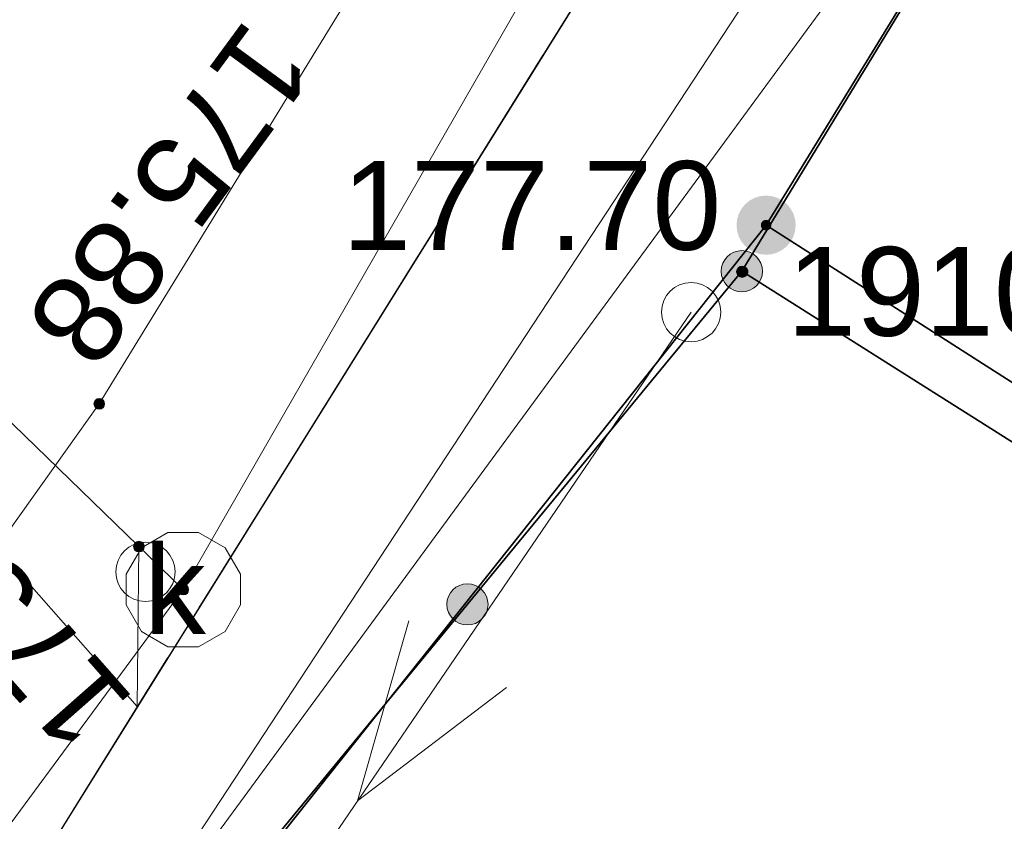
# Model space of a CAD drawing. Header units: millimetres. Extents: x 6505374 to 6517269, y 5595210 to 5612711.
# Tile 143 of 256: x 6513722.1 to 6513730.42, y 5608911.32 to 5608918.1. Entities that reach past the tile are written whole.
import ezdxf
from ezdxf.enums import TextEntityAlignment as Align

# ---------------------------------------------------------------- set-up
doc = ezdxf.new("R2010")
doc.units = ezdxf.units.MM
for name, pattern in [('ACAD_ISO02W100', [15, 12, -3]), ('BUUT04', [200000, 0, -100000, 0, -100000]), ('EGBK02', [4, 1.5, -0.5, 1.5, -0.5]), ('EGBU01', [2, 0.5, -0.5, 0.5, -0.5]), ('OTKJ_A05', [2, 1.5, -0.5])]:
    doc.linetypes.add(name, pattern=pattern)
for name, color, linetype, lineweight in [('Działki', 18, 'Continuous', 0), ('isa_V10520003E16E075_TUsr', 7, 'Continuous', 25), ('isa_V10520003E16E075_TUsr_19165818BF56C1D4', 5, 'OTKJ_A05', 25), ('Komunikacja (linie)', 18, 'Continuous', 0), ('Komunikacja (obszary)', 18, 'Continuous', 0), ('Ogrodzenia', 18, 'Continuous', 0), ('Pikiety', 18, 'Continuous', 0), ('Przewody elektroenergetyczne', 1, 'Continuous', 0), ('Punkty graniczne', 18, 'Continuous', 0), ('Punkty graniczne - numery', 7, 'Continuous', 0), ('Punkty o określonej wysokości', 1, 'Continuous', 0), ('Symbole liniowe', 1, 'Continuous', 0), ('Urządzenia towarzyszące (punkty)', 18, 'Continuous', 0)]:
    doc.layers.add(name, color=color, linetype=linetype, lineweight=lineweight)
for name, color, linetype, lineweight, true_color in [('Kontury klasyfikacyjne', 82, 'Continuous', 0, 0x24bc24), ('Przewody kanalizacyjne', 36, 'Continuous', 0, 0x803300), ('Przewody telekomunikacyjne', 30, 'Continuous', 0, 0xff9100), ('Urządzenia związane z siecią (obszary)', 36, 'Continuous', 0, 0x803300), ('Użytki gruntowe', 96, 'Continuous', 0, 0x008000)]:
    doc.layers.add(name, color=color, linetype=linetype, lineweight=lineweight, true_color=true_color)
doc.styles.add('DOMYSLNA_CZCIONKA', font='arial.ttf')

# ---------------------------------------------------------------- blocks, each defined once
blk = doc.blocks.new('EGPG_PNS05')
at = {"linetype": 'ACAD_ISO02W100', "lineweight": 50, "true_color": 0xffffff}
h = blk.add_hatch(color=7, dxfattribs=at)
h.dxf.hatch_style = 1
h.paths.add_polyline_path([(-0.5, 0, 1), (0.5, 0, 1)])
at = {"linetype": 'ACAD_ISO02W100', "lineweight": 50, "true_color": 0x000000}
h = blk.add_hatch(color=18, dxfattribs=at)
h.dxf.hatch_style = 1
h.paths.add_polyline_path([(-0.09, 0, 1), (0.09, 0, 1)])
blk = doc.blocks.new('SUPP_P05')
at = {"color": 18, "linetype": 'Continuous', "lineweight": 18, "true_color": 0x0a0909}
blk.add_circle((0, 0), 0.5, dxfattribs=at)
blk = doc.blocks.new('SUPW_PO05')
at = {"color": 18, "linetype": 'Continuous', "lineweight": 18, "true_color": 0x0a0909}
blk.add_circle((0, 0), 0.5, dxfattribs=at)
blk = doc.blocks.new('SUPS01_03')
at = {"lineweight": 18, "true_color": 0xff0000}
h = blk.add_hatch(color=1, dxfattribs=at)
h.dxf.hatch_style = 1
h.paths.add_polyline_path([(0.09, 0, 1), (-0.09, 0, 1)])
at = {"color": 18, "lineweight": 18, "true_color": 0x0a0909}
blk.add_circle((0, 0), 0.09, dxfattribs=at)
blk = doc.blocks.new('OTOO_L05')
at = {"linetype": 'BUUT04', "lineweight": 18, "true_color": 0x000000}
h = blk.add_hatch(color=18, dxfattribs=at)
h.dxf.hatch_style = 1
h.paths.add_polyline_path([(-0.58, 0, 1), (0.58, 0, 1)])
at = {"color": 18, "true_color": 0x0a0909}
blk.add_circle((0, 0), 0.58, dxfattribs=at)
blk = doc.blocks.new('OTRS_P05')
at = {"layer": 'isa_V10520003E16E075_TUsr', "true_color": 0x0a0909, "transparency": 33554687}
h = blk.add_hatch(color=18, dxfattribs=at)
h.dxf.hatch_style = 1
h.paths.add_polyline_path([(0.09, 0, 1), (-0.09, 0, 1)])
at = {"layer": 'isa_V10520003E16E075_TUsr', "color": 18, "true_color": 0x0a0909}
blk.add_lwpolyline([(0.09, 0, 1), (-0.09, 0, 1)], format="xyb", close=True, dxfattribs=at)
at = {"layer": 'isa_V10520003E16E075_TUsr_19165818BF56C1D4', "color": 18, "true_color": 0x0a0909}
blk.add_circle((0, 0), 0.09, dxfattribs=at)

msp = doc.modelspace()

# ---------------------------------------------------------------- linework, layer by layer
at = {"layer": 'Działki', "color": 18, "linetype": 'Continuous', "lineweight": 25, "true_color": 0x000000, "flags": 128}
for points in [[(6513728.405, 5608916.3594), (6513755.1102, 5608899.2949), (6513783.3817, 5608852.6783), (6513791.8663, 5608829.6222), (6513820.0039, 5608848.1162), (6513791.39, 5608894.48), (6513778.37, 5608912.46), (6513771.44, 5608922.03), (6513760.23, 5608931.63), (6513768.11, 5608939.93), (6513784.59, 5608952.83), (6513764.5392, 5608969.4834), (6513755.4757, 5608960.496), (6513728.405, 5608916.3594)], [(6513783.3817, 5608852.6783), (6513755.1102, 5608899.2949), (6513728.405, 5608916.3594), (6513723.5081, 5608910.2019), (6513738.9882, 5608901.1421), (6513735.09, 5608888.74), (6513750.3861, 5608871.9768), (6513754.2898, 5608864.4053), (6513765.2192, 5608827.2032), (6513791.893, 5608692.7045), (6513822.0731, 5608702.4606), (6513791.8663, 5608829.6222), (6513783.3817, 5608852.6783)]]:
    msp.add_lwpolyline(points, close=True, dxfattribs=at)
msp.add_lwpolyline([(6513622.9656, 5608809.8316), (6513664.703, 5608840.3867), (6513689.38, 5608863.33), (6513691.94, 5608866.97), (6513698.77, 5608874.88), (6513709.41, 5608888.11), (6513723.5081, 5608910.2019), (6513728.405, 5608916.3594), (6513755.4757, 5608960.496), (6513752.5799, 5608969.0493), (6513746.0475, 5608963.7667), (6513741.0079, 5608954.6266), (6513725.451, 5608927.7842), (6513720.2949, 5608919.1763), (6513708.89, 5608894.18), (6513700.3362, 5608888.8574), (6513675.328, 5608862.569), (6513647.4649, 5608839.5014), (6513645.2696, 5608838.0314), (6513628.9908, 5608826.034)], dxfattribs=at)
at = {"layer": 'Komunikacja (linie)', "color": 18, "linetype": 'Continuous', "lineweight": 18, "true_color": 0x000000, "flags": 128}
msp.add_lwpolyline([(6513524.2128, 5608738.5505), (6513532.19, 5608743.9), (6513550.33, 5608755.9), (6513559.4, 5608762.49), (6513572.35, 5608772.18), (6513588.76, 5608784.7), (6513601.3402, 5608794.5359), (6513605.95, 5608798.14), (6513617.7, 5608808.92), (6513643.89, 5608829.06), (6513662.29, 5608843.53), (6513678.92, 5608857.43), (6513690.43, 5608867.82), (6513708.5, 5608888.72), (6513716.31, 5608901.39), (6513752.19, 5608959.04), (6513754.76, 5608962.59), (6513759.04, 5608966.97), (6513775.6, 5608983.38)], dxfattribs=at)
at = {"layer": 'Komunikacja (obszary)', "color": 18, "linetype": 'OTKJ_A05', "lineweight": 18, "true_color": 0x000000, "flags": 128}
msp.add_lwpolyline([(6513380.66, 5608706.23), (6513386.09, 5608700.49), (6513416.6, 5608701.99), (6513421.58, 5608702.29), (6513423.62, 5608702.5), (6513444.65, 5608706.77), (6513463.87, 5608711.04), (6513464.51, 5608709.41), (6513465.2815, 5608709.3761), (6513465.6281, 5608707.7724), (6513468.9345, 5608685.0408), (6513473.0317, 5608658.9962), (6513477.1661, 5608636.3056), (6513480.0248, 5608618.9814), (6513493.2773, 5608531.4461), (6513493.9187, 5608527.5723), (6513497.4307, 5608506.4932), (6513500.2177, 5608491.0132), (6513502.2192, 5608480.423), (6513510.0473, 5608450.9669), (6513511.3653, 5608444.3199), (6513514.5829, 5608430.1573), (6513517.03, 5608417.07), (6513520.47, 5608418.05), (6513517.6232, 5608428.9159), (6513511.992, 5608452.5874), (6513509.9212, 5608461.7), (6513503.714, 5608485.9715), (6513501.4844, 5608498.7659), (6513498.8749, 5608512.5484), (6513496.493, 5608527.3128), (6513482.5735, 5608618.9125), (6513477.4072, 5608649.2213), (6513471.2421, 5608687.7961), (6513468.1079, 5608709.4256), (6513468.51, 5608710.55), (6513468.77, 5608711.83), (6513469.18, 5608712.44), (6513469.78, 5608712.72), (6513477.14, 5608714.88), (6513488.92, 5608718.62), (6513504.11, 5608724.76), (6513515.37, 5608730.62), (6513523.9194, 5608738.2874), (6513532.1945, 5608743.9045), (6513550.33, 5608755.9), (6513559.4, 5608762.49), (6513572.35, 5608772.18), (6513588.76, 5608784.7), (6513601.3402, 5608794.5359), (6513605.95, 5608798.14), (6513617.6991, 5608808.9199), (6513643.8904, 5608829.0575), (6513662.2949, 5608843.5287), (6513678.9181, 5608857.4342), (6513690.4256, 5608867.822), (6513708.4967, 5608888.7154), (6513716.3073, 5608901.3931), (6513752.1936, 5608959.0378), (6513754.7602, 5608962.587), (6513759.0405, 5608966.9701), (6513775.5974, 5608983.3805), (6513772.032, 5608985.9588), (6513755.151, 5608969.7828), (6513747.7496, 5608962.449), (6513735.82, 5608943.739), (6513731.211, 5608936.031), (6513712.823, 5608903.9129), (6513704.6434, 5608891.7488), (6513686.212, 5608870.8691), (6513676.3504, 5608861.3801), (6513648.0058, 5608838.5161), (6513614.6176, 5608813.1085), (6513601.92, 5608803.07), (6513601.7088, 5608802.9074), (6513585.1, 5608790.12), (6513568.49, 5608777.51), (6513555.85, 5608767.95), (6513546.8457, 5608761.1785), (6513529.2314, 5608747.9321), (6513520.4427, 5608742.3219), (6513511.99, 5608736.34), (6513501.66, 5608730.4), (6513486.92, 5608725.27), (6513475.24, 5608721.37), (6513465.63, 5608718.18), (6513461.67, 5608717.24), (6513443.24, 5608712.94), (6513424.84, 5608708.5), (6513404.31, 5608706.99), (6513380.66, 5608706.23)], close=True, dxfattribs=at)
at = {"layer": 'Komunikacja (obszary)', "color": 7, "linetype": 'Continuous', "lineweight": 18, "true_color": 0xffffff, "flags": 128}
msp.add_lwpolyline([(6513643.8904, 5608829.0575), (6513662.2949, 5608843.5287), (6513678.9181, 5608857.4342), (6513690.4256, 5608867.822), (6513708.4967, 5608888.7154), (6513716.3073, 5608901.3931), (6513752.1936, 5608959.0378), (6513754.7602, 5608962.587), (6513759.0405, 5608966.9701), (6513775.5974, 5608983.3805), (6513772.032, 5608985.9588), (6513755.151, 5608969.7828), (6513747.7496, 5608962.449), (6513735.82, 5608943.739), (6513731.211, 5608936.031), (6513712.823, 5608903.9129), (6513704.6434, 5608891.7488), (6513686.212, 5608870.8691), (6513676.3504, 5608861.3801), (6513648.0058, 5608838.5161), (6513614.6176, 5608813.1085)], dxfattribs=at)
at = {"layer": 'Kontury klasyfikacyjne', "color": 82, "linetype": 'EGBK02', "lineweight": 18, "true_color": 0x24bc24, "flags": 128}
msp.add_lwpolyline([(6513728.405, 5608916.3594), (6513723.5081, 5608910.2019), (6513709.41, 5608888.11), (6513698.77, 5608874.88), (6513691.94, 5608866.97), (6513701.66, 5608855.12), (6513711.09, 5608862.28), (6513725.71, 5608873.69), (6513730.72, 5608881.73), (6513735.09, 5608888.74), (6513750.3861, 5608871.9768), (6513754.2898, 5608864.4053), (6513754.6305, 5608864.5909), (6513758.29, 5608866.39), (6513764.2611, 5608870.1252), (6513765.8955, 5608871.0466), (6513767.47, 5608868.0535), (6513769.5878, 5608869.1696), (6513767.9795, 5608872.2214), (6513770.6156, 5608873.7282), (6513781.3696, 5608855.996), (6513804.0886, 5608874.3155), (6513799.5138, 5608896.1205), (6513791.39, 5608894.48), (6513778.37, 5608912.46), (6513771.44, 5608922.03), (6513760.23, 5608931.63), (6513768.11, 5608939.93), (6513784.59, 5608952.83), (6513787.1572, 5608956.3216), (6513786.6551, 5608977.8483), (6513780.1034, 5608981.7791), (6513777.2285, 5608982.0857), (6513764.5392, 5608969.4834), (6513755.4757, 5608960.496), (6513745.6118, 5608944.4136), (6513728.405, 5608916.3594)], close=True, dxfattribs=at)
at = {"layer": 'Kontury klasyfikacyjne', "color": 7, "linetype": 'Continuous', "lineweight": 18, "true_color": 0xffffff, "flags": 128}
msp.add_lwpolyline([(6513745.6118, 5608944.4136), (6513728.405, 5608916.3594), (6513728.405, 5608916.3594), (6513723.5081, 5608910.2019), (6513709.41, 5608888.11), (6513698.77, 5608874.88), (6513691.94, 5608866.97), (6513701.66, 5608855.12), (6513711.09, 5608862.28), (6513725.71, 5608873.69), (6513730.72, 5608881.73), (6513735.09, 5608888.74), (6513750.3861, 5608871.9768)], dxfattribs=at)
at = {"layer": 'Ogrodzenia', "color": 18, "linetype": 'Continuous', "lineweight": 35, "true_color": 0x000000, "flags": 128}
for points in [[(6513728.2, 5608915.97), (6513746.54, 5608946.07), (6513752.66, 5608956.97), (6513765.27, 5608969.32)], [(6513709.41, 5608888.11), (6513723.57, 5608910.35), (6513728.2, 5608915.97)], [(6513728.2, 5608915.97), (6513739.96, 5608908.54), (6513753.55, 5608899.57), (6513783.09, 5608852.58)]]:
    msp.add_lwpolyline(points, dxfattribs=at)
at = {"layer": 'Przewody elektroenergetyczne', "color": 1, "linetype": 'Continuous', "lineweight": 18, "true_color": 0xff0000, "flags": 128}
msp.add_lwpolyline([(6513681.9989, 5608858.1385), (6513706.56, 5608884.55), (6513727.7714, 5608915.6246)], dxfattribs=at)
at = {"layer": 'Przewody kanalizacyjne', "color": 36, "linetype": 'Continuous', "lineweight": 18, "true_color": 0x803300, "flags": 128}
for points in [[(6513502.48, 5608727.27), (6513519.58, 5608737.33), (6513541.65, 5608752.09), (6513559.46, 5608765.12), (6513594.16, 5608791.96), (6513621.58, 5608813.06), (6513655.43, 5608840.86), (6513686.09, 5608867.15), (6513698.3, 5608880.56), (6513722.77, 5608914.85), (6513752.58, 5608963.42), (6513780.28, 5608989.38), (6513816.35, 5609027.91), (6513853.06, 5609068.02), (6513886.07, 5609104.94)], [(6513655.74, 5608839.09), (6513686.81, 5608866.25), (6513699.12, 5608879.71), (6513707.59, 5608891.31), (6513714.09, 5608900.55), (6513723.48, 5608913.28), (6513726.62, 5608918.75), (6513737.36, 5608936.96), (6513753.44, 5608963.09)], [(6513751.3756, 5608957.2443), (6513750.6519, 5608955.78), (6513740.5536, 5608938.3099), (6513732.5927, 5608924.896), (6513709.0804, 5608889.0974), (6513706.9137, 5608886.0706), (6513699.0494, 5608877.2487), (6513689.052, 5608864.8614), (6513681.0407, 5608855.3521), (6513673.8036, 5608849.9832), (6513654.2801, 5608834.701), (6513653.7247, 5608834.1877)], [(6513717.35, 5608919.23), (6513723.48, 5608913.28)]]:
    msp.add_lwpolyline(points, dxfattribs=at)
at = {"layer": 'Przewody telekomunikacyjne', "color": 30, "linetype": 'Continuous', "lineweight": 18, "true_color": 0xff9100, "flags": 128}
msp.add_lwpolyline([(6513745.19, 5608961.42), (6513738.24, 5608950.07), (6513726.73, 5608930.77), (6513723.02, 5608924.85), (6513730.4, 5608920.26), (6513722.98, 5608910.15), (6513720.39, 5608906.08), (6513718.22, 5608902.73), (6513708.79, 5608887.96), (6513705.96, 5608884.36), (6513704.66, 5608882.87), (6513699.68, 5608887.34), (6513694.51, 5608881.38), (6513675.17, 5608861.7), (6513671.46, 5608858.69), (6513667.12, 5608855.26), (6513661, 5608850.14), (6513647.81, 5608839.28), (6513644.98, 5608837.01), (6513634.55, 5608829.45)], dxfattribs=at)
at = {"layer": 'Punkty graniczne - numery'}
msp.add_point((6513728.405, 5608916.3594), dxfattribs=at)
at = {"layer": 'Punkty o określonej wysokości', "color": 36, "linetype": 'Continuous', "lineweight": 0, "true_color": 0x803300, "flags": 128}
msp.add_lwpolyline([(6513723.1055, 5608913.6435), (6513723.0893, 5608912.2933), (6513720.9701, 5608914.6972)], dxfattribs=at)
at = {"layer": 'Symbole liniowe', "color": 1, "linetype": 'Continuous', "lineweight": 18, "true_color": 0xff0000, "flags": 128}
msp.add_lwpolyline([(6513725.3852, 5608913.0157), (6513724.9525, 5608911.495), (6513726.2112, 5608912.452)], dxfattribs=at)
at = {"layer": 'Urządzenia związane z siecią (obszary)', "color": 36, "linetype": 'Continuous', "lineweight": 18, "true_color": 0x803300, "flags": 128}
msp.add_lwpolyline([(6513723.6094, 5608912.797), (6513723.8336, 5608912.9264), (6513723.963, 5608913.1506), (6513723.963, 5608913.4094), (6513723.8336, 5608913.6336), (6513723.6094, 5608913.763), (6513723.3506, 5608913.763), (6513723.1264, 5608913.6336), (6513722.997, 5608913.4094), (6513722.997, 5608913.1506), (6513723.1264, 5608912.9264), (6513723.3506, 5608912.797), (6513723.6094, 5608912.797)], close=True, dxfattribs=at)
at = {"layer": 'Użytki gruntowe', "color": 96, "linetype": 'EGBU01', "lineweight": 18, "true_color": 0x008000, "flags": 128}
for points in [[(6514018.346, 5608437.7503), (6513994.1752, 5608436.1452), (6513968.8582, 5608431.9835), (6513947.4182, 5608428.1456), (6513922.0751, 5608424.2842), (6513899.4121, 5608419.8087), (6513877.3659, 5608416.026), (6513875.3605, 5608415.6821), (6513873.2729, 5608415.3298), (6513852.6354, 5608411.8054), (6513848.2625, 5608410.9811), (6513830.6935, 5608408.0585), (6513829.38, 5608407.84), (6513825.94, 5608407.17), (6513806.5888, 5608403.3929), (6513787.1025, 5608399.8545), (6513765.3417, 5608396.308), (6513757.5419, 5608434.3528), (6513754.5344, 5608433.9571), (6513762.6068, 5608395.8365), (6513744.8254, 5608392.7969), (6513732.0216, 5608390.2283), (6513728.4287, 5608389.5042), (6513718.8357, 5608387.8651), (6513696.39, 5608384.03), (6513668.15, 5608379.13), (6513648.46, 5608375.59), (6513640.95, 5608374.29), (6513635.1254, 5608372.8464), (6513619.1817, 5608369.9841), (6513613.609, 5608371.5349), (6513580.0835, 5608380.6479), (6513552.3615, 5608388.8159), (6513525.84, 5608397.69), (6513519.67, 5608426.09), (6513519.1173, 5608428.1639), (6513507.3066, 5608472.4788), (6513505.47, 5608479.37), (6513505.13, 5608480.66), (6513503.99, 5608486.42), (6513497.9993, 5608523.4923), (6513494.07, 5608523.34), (6513497.7912, 5608499.7396), (6513500.91, 5608479.96), (6513502.8991, 5608472.4898), (6513509.95, 5608446.01), (6513513.88, 5608431.27), (6513518.5, 5608400.24), (6513517.41, 5608400.6), (6513513.89, 5608401.76), (6513492.3, 5608408.18), (6513485.4188, 5608410.2229), (6513459.5792, 5608417.8941), (6513432.87, 5608425.55), (6513425.2, 5608427.78), (6513406.87, 5608433.38), (6513384.7202, 5608440.1881), (6513378.7428, 5608465.8393), (6513374.2674, 5608484.3671), (6513369.7166, 5608503.207), (6513365.8622, 5608518.6405), (6513360.4833, 5608540.1784), (6513360.0052, 5608540.0319), (6513364.3904, 5608519.4121), (6513368.5555, 5608499.8275), (6513372.163, 5608483.9751), (6513374.5344, 5608473.5543), (6513381.8518, 5608441.4001), (6513363.9139, 5608446.6736), (6513335.5713, 5608457.198), (6513325.4858, 5608460.8407), (6513321.5565, 5608463.1219), (6513312.5918, 5608470.6748), (6513289.1368, 5608497.6919), (6513301.9632, 5608517.3326), (6513305.0297, 5608526.5284), (6513305.3948, 5608528.784), (6513310.5348, 5608560.5432), (6513310.7643, 5608568.1467), (6513310.6455, 5608602.1109), (6513311.1229, 5608610.2331), (6513311.1096, 5608630.4177), (6513311.3345, 5608637.6009), (6513312.0018, 5608658.9091), (6513314.5117, 5608669.0781), (6513318.934, 5608676.146), (6513323.2459, 5608679.6575), (6513328.3228, 5608681.6474), (6513346.6461, 5608688.2469), (6513362.735, 5608694.0453), (6513386.2616, 5608699.5171), (6513394.3831, 5608699.8907), (6513404.2634, 5608700.3144), (6513422.98, 5608701.38), (6513447.2381, 5608706.0114), (6513465.72, 5608709.54), (6513467.74, 5608692.38), (6513468.54, 5608683.0401), (6513469.03, 5608677.32), (6513471.5, 5608662.9), (6513472.0862, 5608659.4785), (6513474.1095, 5608647.668), (6513476.84, 5608631.73), (6513480.4484, 5608609.3259), (6513484.31, 5608585.35), (6513493.45, 5608527.29), (6513497.5662, 5608527.2006), (6513481.0259, 5608630.8223), (6513476.8053, 5608657.5426), (6513475.5017, 5608665.7956), (6513474.9831, 5608669.0785), (6513473.7254, 5608676.9547), (6513468.7513, 5608710.374), (6513481.4615, 5608714.1749), (6513491.9998, 5608717.3249), (6513507.0021, 5608724.1256), (6513514.5872, 5608728.9587), (6513534.1123, 5608741.3998), (6513565.7808, 5608762.9586), (6513594.6597, 5608786.9092), (6513604.3025, 5608794.8977), (6513622.9656, 5608809.8316), (6513664.703, 5608840.3867), (6513689.38, 5608863.33), (6513691.94, 5608866.97), (6513698.77, 5608874.88), (6513709.41, 5608888.11), (6513723.5081, 5608910.2019), (6513728.405, 5608916.3594), (6513745.6118, 5608944.4136), (6513755.4757, 5608960.496), (6513764.5392, 5608969.4834), (6513777.2285, 5608982.0857), (6513780.1034, 5608981.7791), (6513786.6551, 5608977.8483), (6513800.47, 5608969.56), (6513826.2946, 5608952.7795), (6513828.71, 5608951.21), (6513831.64, 5608949.31), (6513834.1, 5608947.72), (6513846.72, 5608939.05), (6513865.9, 5608919.21), (6513894.65, 5608884.75), (6513916.95, 5608858.11), (6513927.46, 5608845.65), (6513939.13, 5608832.1), (6513941.31, 5608829.33), (6513953.42, 5608812.79), (6513962.5459, 5608797.9265), (6513962.5898, 5608797.855), (6513973.4599, 5608780.1505), (6513975.7359, 5608774.8451), (6513980.781, 5608763.0841), (6513991.4714, 5608739.2324), (6513992.3146, 5608737.0812), (6513998.1517, 5608715.6974), (6514000.0491, 5608708.7463), (6513999.5728, 5608696.2233), (6514002.3403, 5608671.1064), (6514002.4856, 5608669.7874), (6514004.7448, 5608649.244), (6514005.871, 5608635.1386), (6514006.12, 5608632.02), (6514010.64, 5608593.16), (6514011.346, 5608586.6596), (6514014.79, 5608554.95), (6514016.68, 5608537.5), (6514016.08, 5608505.5), (6514017.0394, 5608468.6099), (6514019.5833, 5608441.4434), (6514018.346, 5608437.7503)], [(6513728.405, 5608916.3594), (6513723.5081, 5608910.2019), (6513709.41, 5608888.11), (6513698.77, 5608874.88), (6513691.94, 5608866.97), (6513689.38, 5608863.33), (6513697.2, 5608852.1), (6513708.8268, 5608828.022), (6513710.0576, 5608822.0302), (6513713.1022, 5608807.2087), (6513719.5555, 5608775.7927), (6513745.3975, 5608781.8556), (6513738.6553, 5608812.7813), (6513749.3208, 5608815.7704), (6513741.1114, 5608836.1644), (6513734.3372, 5608852.9929), (6513754.2898, 5608864.4053), (6513754.6305, 5608864.5909), (6513758.29, 5608866.39), (6513764.2611, 5608870.1252), (6513765.8955, 5608871.0466), (6513767.47, 5608868.0535), (6513769.5878, 5608869.1696), (6513767.9795, 5608872.2214), (6513770.6156, 5608873.7282), (6513755.1102, 5608899.2949), (6513738.5368, 5608909.8852), (6513758.4605, 5608933.1233), (6513760.23, 5608931.63), (6513768.11, 5608939.93), (6513784.59, 5608952.83), (6513796.4218, 5608944.4717), (6513798.8432, 5608942.7012), (6513801.13, 5608945.19), (6513814.75, 5608935.85), (6513820.49, 5608944.09), (6513826.2946, 5608952.7795), (6513800.47, 5608969.56), (6513786.6551, 5608977.8483), (6513780.1034, 5608981.7791), (6513777.2285, 5608982.0857), (6513764.5392, 5608969.4834), (6513755.4757, 5608960.496), (6513745.6118, 5608944.4136), (6513728.405, 5608916.3594)]]:
    msp.add_lwpolyline(points, close=True, dxfattribs=at)
at = {"layer": 'Użytki gruntowe', "color": 7, "linetype": 'Continuous', "lineweight": 18, "true_color": 0xffffff, "flags": 128}
for points in [[(6513622.9656, 5608809.8316), (6513664.703, 5608840.3867), (6513689.38, 5608863.33), (6513691.94, 5608866.97), (6513698.77, 5608874.88), (6513709.41, 5608888.11), (6513723.5081, 5608910.2019), (6513728.405, 5608916.3594), (6513745.6118, 5608944.4136), (6513755.4757, 5608960.496), (6513764.5392, 5608969.4834), (6513777.2285, 5608982.0857), (6513780.1034, 5608981.7791), (6513786.6551, 5608977.8483), (6513800.47, 5608969.56), (6513826.2946, 5608952.7795), (6513828.71, 5608951.21), (6513831.64, 5608949.31), (6513834.1, 5608947.72), (6513846.72, 5608939.05)], [(6513745.6118, 5608944.4136), (6513728.405, 5608916.3594), (6513728.405, 5608916.3594), (6513723.5081, 5608910.2019), (6513709.41, 5608888.11), (6513698.77, 5608874.88), (6513691.94, 5608866.97), (6513689.38, 5608863.33), (6513697.2, 5608852.1), (6513708.8268, 5608828.022)]]:
    msp.add_lwpolyline(points, dxfattribs=at)

# ---------------------------------------------------------------- block references
at = {"layer": 'Ogrodzenia', "color": 18, "true_color": 0x000000, "xscale": 0.3, "yscale": 0.3, "zscale": 0.3}
for p, rotation in [((6513728.2, 5608915.97), -32.28480870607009), ((6513728.2, 5608915.97), 58.645951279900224), ((6513725.8812, 5608913.1554), 50.51682131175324)]:
    msp.add_blockref('OTOO_L05', p, dxfattribs=dict(at, rotation=rotation))
at = {"layer": 'Pikiety', "color": 18, "true_color": 0x000000, "xscale": 0.5, "yscale": 0.5, "zscale": 0.5}
msp.add_blockref('OTRS_P05', (6513728.2035, 5608915.9662), dxfattribs=at)
at = {"layer": 'Punkty graniczne', "color": 18, "true_color": 0x000000, "xscale": 0.5, "yscale": 0.5, "zscale": 0.5}
msp.add_blockref('EGPG_PNS05', (6513728.405, 5608916.3594), dxfattribs=at)
at = {"layer": 'Punkty o określonej wysokości', "color": 1, "true_color": 0xff0000, "xscale": 0.5, "yscale": 0.5, "zscale": 0.5}
for p, rotation in [((6513722.77, 5608914.85), -126.30000000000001), ((6513723.1055, 5608913.6435), 131.4)]:
    msp.add_blockref('SUPS01_03', p, dxfattribs=dict(at, rotation=rotation))
msp.add_blockref('SUPS01_03', (6513723.48, 5608913.28), dxfattribs=at)
at = {"layer": 'Urządzenia towarzyszące (punkty)', "color": 18, "true_color": 0x000000, "xscale": 0.5, "yscale": 0.5, "zscale": 0.5}
for name, p in [('SUPP_P05', (6513727.7714, 5608915.6246)), ('SUPW_PO05', (6513723.16, 5608913.43))]:
    msp.add_blockref(name, p, dxfattribs=at)

# ---------------------------------------------------------------- texts
at = {"layer": 'Pikiety', "color": 18, "true_color": 0x0a0909, "style": 'DOMYSLNA_CZCIONKA'}
msp.add_text('177.70', height=0.75, dxfattribs=at).set_placement((6513726.4244, 5608916.5259), align=Align.MIDDLE_CENTER)
at = {"layer": 'Punkty graniczne - numery', "color": 96, "true_color": 0x008000, "style": 'DOMYSLNA_CZCIONKA'}
msp.add_text('1910', height=0.75, dxfattribs=at).set_placement((6513729.7472, 5608915.7997), align=Align.MIDDLE_CENTER)
at = {"layer": 'Punkty o określonej wysokości', "color": 36, "true_color": 0x803300, "style": 'DOMYSLNA_CZCIONKA'}
for s, rotation, p in [('175.88', -126.3, (6513723.3722, 5608916.6152)), ('175.64', 131.4, (6513721.7425, 5608913.292))]:
    msp.add_text(s, height=0.75, rotation=rotation, dxfattribs=at).set_placement(p, align=Align.MIDDLE_CENTER)
at = {"layer": 'Urządzenia związane z siecią (obszary)', "color": 36, "true_color": 0x803300, "style": 'DOMYSLNA_CZCIONKA'}
msp.add_text('k', height=0.75, dxfattribs=at).set_placement((6513723.4084, 5608913.28), align=Align.MIDDLE_CENTER)

doc.saveas('drawing.dxf')
